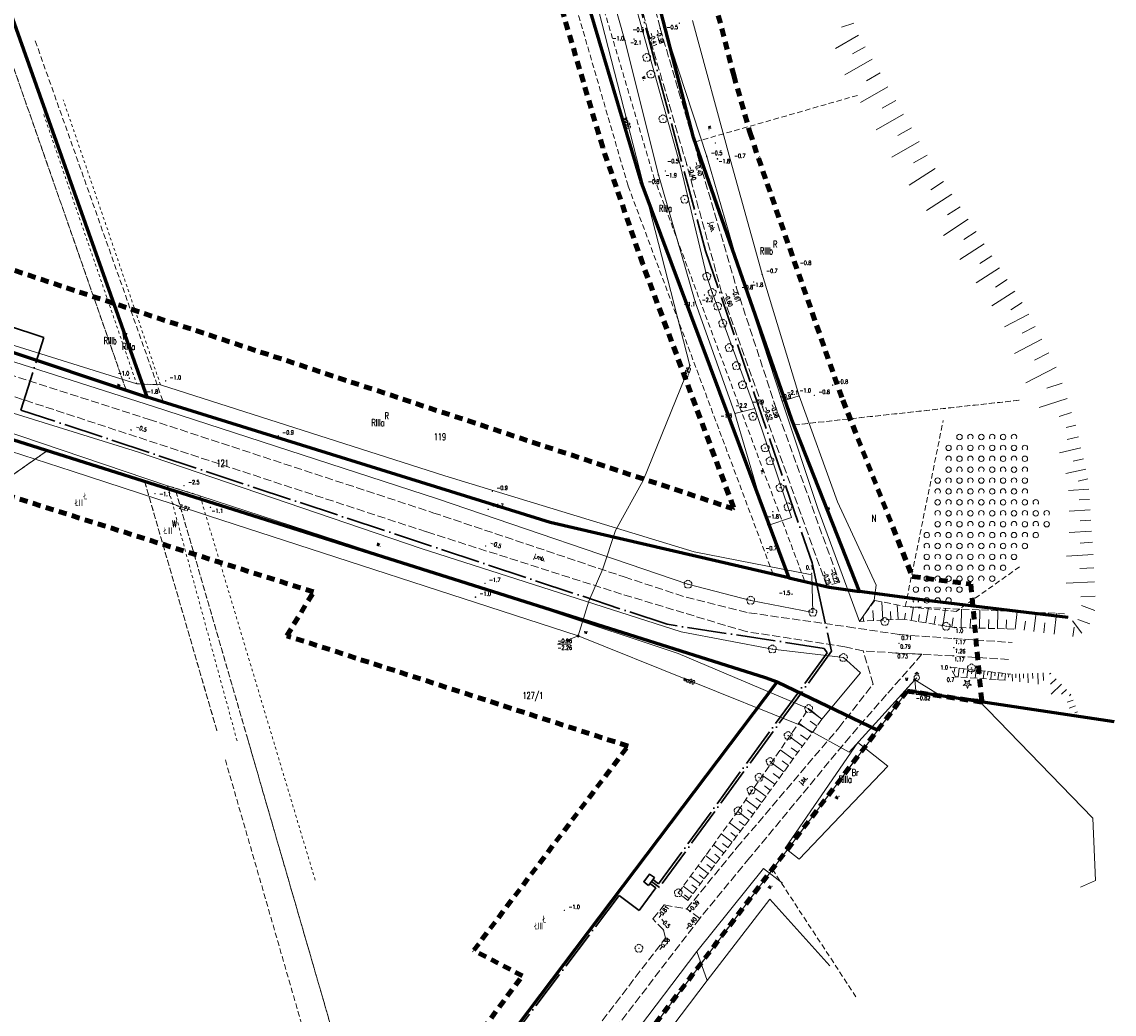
# Model space of a CAD drawing. Header units: metres. Extents: x 7389918 to 7395901, y 5992959 to 5996029.
# Tile 20 of 66: x 7391845 to 7392045, y 5993881 to 5994063. Entities that reach past the tile are written whole.
import ezdxf
from ezdxf.enums import TextEntityAlignment as Align

# ---------------------------------------------------------------- set-up
doc = ezdxf.new("R2010")
doc.units = ezdxf.units.M
doc.header["$MEASUREMENT"] = 0
for name, pattern in [('1', [0]), ('2', [1.5, 1, -0.5]), ('2_1', [0]), ('2_OTKJ', [2, 1.5, -0.5]), ('2_OTKR', [0]), ('2_OTRK', [1.75, 1.25, -0.5]), ('2_OTRKG', [1.75, 1.25, -0.5]), ('2_OTWM', [1, 0.5, -0.5]), ('2_OTZK', [1.5, 1, -0.5]), ('4', [2.5, 1.5, -1]), ('4_SUWP', [0]), ('ACAD_ISO04W100', [30, 24, -3, 0, -3])]:
    doc.linetypes.add(name, pattern=pattern)
doc.layers.get('0').update_dxf_attribs({"color": 250, "linetype": 'CONTINUOUS', "lineweight": 100})
for name, color, linetype, lineweight in [('# Orlen Projekt - granice nieustalone do ustalenia', 6, 'CONTINUOUS', 100), ('# projektowana LNSN', 10, 'CONTINUOUS', 30), ('_proj. linia kablowa SN', 10, 'ACAD_ISO04W100', 30), ('Dzialki', 7, '1', 18), ('Numery_dzialek', 7, 'CONTINUOUS', 13), ('OTK_E_T_0', 7, 'CONTINUOUS', 0), ('OTK_E_T_4', 7, 'CONTINUOUS', 0), ('OTK_L_0', 7, '2_OTKJ', 18), ('OTK_L_5', 7, 'CONTINUOUS', 18), ('OTR_L_1', 7, '2_OTRK', 18), ('OTR_T_0', 7, 'CONTINUOUS', 18), ('OTR_T_1', 7, 'CONTINUOUS', 18), ('OTW_L_3', 7, 'CONTINUOUS', 18), ('OTZ_L_1', 7, '2_OTZK', 18), ('SUW_E_T_2', 5, 'CONTINUOUS', 0), ('SUW_T_2', 5, 'CONTINUOUS', 18), ('SUW_T_5', 5, 'CONTINUOUS', 18), ('SUWP_E_T_0', 5, 'CONTINUOUS', 0), ('SUWP_L_0', 5, '4_SUWP', 18), ('SUWR_T_0', 5, 'CONTINUOUS', 18)]:
    doc.layers.add(name, color=color, linetype=linetype, lineweight=lineweight)
for name, color, linetype, lineweight, true_color in [('Kontury', 7, '2', 18, 0x008000), ('Numery_konturow', 7, 'CONTINUOUS', 13, 0x008000), ('Numery_uzytkow', 7, 'CONTINUOUS', 13, 0x008000), ('OTZ_T_0', 7, 'CONTINUOUS', 18, 0x008000), ('OTZ_T_1', 7, 'CONTINUOUS', 18, 0x008000), ('Uzytki', 7, '2', 18, 0x008000), ('ZAKRES_L_0', 7, '4', 100, 0x008080)]:
    doc.layers.add(name, color=color, linetype=linetype, lineweight=lineweight, true_color=true_color)
doc.styles.get("Standard").update_dxf_attribs({"font": 'Simplex.SHX', "width": 0.75})

# ---------------------------------------------------------------- blocks, each defined once
blk = doc.blocks.new('2_OTRS')
at = {"linetype": 'Continuous'}
blk.add_circle((0, 0), 0.045, dxfattribs=at)
blk = doc.blocks.new('2_OTRN')
at = {"linetype": 'Continuous'}
blk.add_circle((0, 0), 0.045, dxfattribs=at)
blk = doc.blocks.new('2_OTZK')
at = {"linetype": 'Continuous'}
for centre in [(-1, 1), (1, -1)]:
    blk.add_circle(centre, 0.5, dxfattribs=at)
for centre, start, end in [((1, 1), 318.5904, 221.4096), ((-1, -1), 318.7031, 221.2969)]:
    blk.add_arc(centre, 0.5, start, end, dxfattribs=at)
blk = doc.blocks.new('2_OTZL')
at = {"linetype": 'Continuous'}
blk.add_circle((0, 0), 0.045, dxfattribs=at)
for centre, start, end in [((-0.36, 0.12), 102.1445, 221.86), ((0, 0.38), 30.1401, 149.8599), ((0.36, 0.12), 318.14, 77.8555), ((-0.22, -0.3), 174.1482, 293.8542), ((0.22, -0.3), 246.1458, 5.8518)]:
    blk.add_arc(centre, 0.375, start, end, dxfattribs=at)
blk = doc.blocks.new('2_OTZG')
at = {"linetype": 'Continuous'}
for p, q in [((-0.78225, -0.26495), (-0.3012, 0.09375)), ((-0.3012, 0.09375), (-0.4937, 0.6621)), ((-0.4937, 0.6621), (-0.0039, 0.31545)), ((-0.0039, 0.31545), (0.4771, 0.67415)), ((0.4771, 0.67415), (0.2988, 0.1012)), ((0.2988, 0.1012), (0.7886, -0.24545)), ((-0.18225, -0.2575), (-0.78225, -0.26495)), ((0.01025, -0.82585), (-0.18225, -0.2575)), ((0.1886, -0.2529), (0.01025, -0.82585)), ((0.7886, -0.24545), (0.1886, -0.2529))]:
    blk.add_line(p, q, dxfattribs=at)
blk.add_circle((0, 0), 0.045, dxfattribs=at)
blk = doc.blocks.new('4_SUWW')
at = {"linetype": 'Continuous'}
for radius in [0.2, 0.175, 0.15, 0.125, 0.1, 0.075, 0.05, 0.025, 0.00715]:
    blk.add_circle((0, 0), radius, dxfattribs=at)
blk = doc.blocks.new('4_SUWH')
at = {"linetype": 'Continuous'}
for p, q in [((0, 1), (-0.35355, 0.64645)), ((0, 1), (0.35355, 0.64645)), ((0, 0.5), (0, 1))]:
    blk.add_line(p, q, dxfattribs=at)
blk.add_circle((0, 0), 0.5, dxfattribs=at)
blk = doc.blocks.new('4_SUPS')
at = {"linetype": 'Continuous'}
blk.add_circle((0, 0), 0.0625, dxfattribs=at)

msp = doc.modelspace()

# ---------------------------------------------------------------- linework, layer by layer
at = {"layer": '# Orlen Projekt - granice nieustalone do ustalenia', "linetype": '1', "lineweight": 60}
for p, q in [((7391967.87, 5994041.68), (7391935.13, 5994168.59)), ((7391867.65, 5993994.02), (7391810.41, 5994155.6)), ((7391943.95, 5994081.65), (7391958.25, 5994033.6)), ((7391721.46, 5994042.68), (7391867.65, 5993994.02)), ((7391985.93, 5993989.83), (7391967.87, 5994041.68)), ((7391958.25, 5994033.6), (7391985.4, 5993960.84)), ((7391777.51, 5994006.88), (7391981.02, 5993942.58)), ((7391941.58, 5993970.99), (7391867.65, 5993994.02)), ((7391998.34, 5993958.37), (7391985.93, 5993989.83)), ((7391985.4, 5993960.84), (7391941.58, 5993970.99)), ((7391985.4, 5993960.84), (7391992.78, 5993959.12)), ((7391992.78, 5993959.12), (7391998.34, 5993958.37)), ((7392011.66, 5993956.56), (7391998.34, 5993958.37)), ((7392036.64, 5993953.6), (7392011.66, 5993956.56)), ((7391983.24, 5993941.76), (7391907.01, 5993840.85)), ((7391981.02, 5993942.58), (7391983.24, 5993941.76)), ((7391983.24, 5993941.76), (7392001.73, 5993932.93)), ((7392045.06, 5993934.42), (7392007.16, 5993940.1))]:
    msp.add_line(p, q, dxfattribs=at)
at = {"layer": '# projektowana LNSN', "linetype": 'ACAD_ISO04W100', "ltscale": 0.3}
for points in [[(7391904.17, 5994265.68), (7391940.33, 5994132.12), (7391940.33, 5994132.12), (7391940.33, 5994132.12), (7391940.33, 5994132.12), (7391940.33, 5994132.12), (7391940.33, 5994132.12), (7391940.33, 5994132.12), (7391940.33, 5994132.12), (7391940.33, 5994132.12), (7391940.33, 5994132.12), (7391970.08, 5994020.88), (7391989.64, 5993963.62), (7391989.64, 5993963.62), (7391989.64, 5993963.62), (7391990.52, 5993959.63), (7391993.23, 5993947.37), (7391993.23, 5993947.37), (7391961.64, 5993904.06), (7391960.19, 5993905.14)], [(7391904.17, 5994265.68), (7391940.33, 5994132.12), (7391940.33, 5994132.12), (7391940.33, 5994132.12), (7391940.33, 5994132.12), (7391940.33, 5994132.12), (7391940.33, 5994132.12), (7391940.33, 5994132.12), (7391940.33, 5994132.12), (7391940.33, 5994132.12), (7391940.33, 5994132.12), (7391970.08, 5994020.88), (7391989.64, 5993963.62), (7391989.64, 5993963.62), (7391989.64, 5993963.62), (7391990.52, 5993959.63), (7391993.23, 5993947.37), (7391993.23, 5993947.37), (7391961.64, 5993904.06), (7391960.19, 5993905.14)], [(7391960.46, 5993905.49), (7391961.5, 5993904.71), (7391992.42, 5993947.11), (7391991.88, 5993947.92), (7391991.88, 5993947.92), (7391991.88, 5993947.92), (7391991.88, 5993947.92), (7391963.04, 5993952.33), (7391963.04, 5993952.33), (7391963.04, 5993952.33), (7391963.04, 5993952.33), (7391963.04, 5993952.33), (7391844.51, 5993991.65), (7391848.7, 5994004.94), (7391381.54, 5994159.53)], [(7391960.46, 5993905.49), (7391961.5, 5993904.71), (7391992.42, 5993947.11), (7391991.88, 5993947.92), (7391991.88, 5993947.92), (7391991.88, 5993947.92), (7391991.88, 5993947.92), (7391963.04, 5993952.33), (7391963.04, 5993952.33), (7391963.04, 5993952.33), (7391963.04, 5993952.33), (7391963.04, 5993952.33), (7391844.51, 5993991.65), (7391848.7, 5994004.94), (7391381.54, 5994159.53)], [(7391959.91, 5993904.77), (7391960.97, 5993903.97), (7391960.97, 5993903.97), (7391957.94, 5993899.82), (7391957.94, 5993899.82), (7391954.28, 5993902.59), (7391918.82, 5993855.72), (7391886.77, 5993812.51), (7391833.39, 5993739.83), (7391828.2, 5993732.9), (7391778.17, 5993668.6), (7391773.12, 5993677.2), (7391771.31, 5993680.28), (7391764.88, 5993690.76), (7391763.3, 5993693.38), (7391762.34, 5993694.56), (7391762.34, 5993694.56), (7391762.34, 5993694.56)], [(7391959.91, 5993904.77), (7391960.97, 5993903.97), (7391960.97, 5993903.97), (7391957.94, 5993899.82), (7391957.94, 5993899.82), (7391954.28, 5993902.59), (7391918.82, 5993855.72), (7391886.77, 5993812.51), (7391833.39, 5993739.83), (7391828.2, 5993732.9), (7391778.17, 5993668.6), (7391773.12, 5993677.2), (7391771.31, 5993680.28), (7391764.88, 5993690.76), (7391763.3, 5993693.38), (7391762.34, 5993694.56), (7391762.34, 5993694.56), (7391762.34, 5993694.56)]]:
    msp.add_lwpolyline(points, dxfattribs=at)
at = {"layer": '_proj. linia kablowa SN', "linetype": 'Continuous'}
msp.add_lwpolyline([(7391959.64, 5993904.42), (7391958.76, 5993905.08), (7391959.85, 5993906.51), (7391960.73, 5993905.85), (7391959.64, 5993904.42)], dxfattribs=at)
msp.add_lwpolyline([(7391959.64, 5993904.42), (7391958.76, 5993905.08), (7391959.85, 5993906.51), (7391960.73, 5993905.85), (7391959.64, 5993904.42)], dxfattribs=at)
at = {"layer": 'Dzialki'}
for p, q in [((7391935.13, 5994168.59), (7391967.87, 5994041.68)), ((7391810.41, 5994155.6), (7391867.65, 5993994.02)), ((7391958.25, 5994033.6), (7391943.95, 5994081.65)), ((7391863.85, 5993995.21), (7391721.46, 5994042.68)), ((7391967.87, 5994041.68), (7391985.93, 5993989.83)), ((7391985.4, 5993960.84), (7391958.25, 5994033.6)), ((7391777.51, 5994006.88), (7391981.02, 5993942.58)), ((7391867.65, 5993994.02), (7391863.85, 5993995.21)), ((7391941.58, 5993970.99), (7391867.65, 5993994.02)), ((7391985.93, 5993989.83), (7391998.34, 5993958.37)), ((7391985.4, 5993960.84), (7391941.58, 5993970.99)), ((7391992.78, 5993959.12), (7391985.4, 5993960.84)), ((7391998.34, 5993958.37), (7391992.78, 5993959.12)), ((7392011.66, 5993956.56), (7391998.34, 5993958.37)), ((7392036.64, 5993953.6), (7392011.66, 5993956.56)), ((7391983.24, 5993941.76), (7391907.01, 5993840.85)), ((7391981.02, 5993942.58), (7391983.24, 5993941.76)), ((7391983.24, 5993941.76), (7392001.73, 5993932.93)), ((7392001.73, 5993932.93), (7392007.16, 5993940.1)), ((7392007.16, 5993940.1), (7392045.06, 5993934.42)), ((7392001.73, 5993932.93), (7391838.99, 5993717.99))]:
    msp.add_line(p, q, dxfattribs=at)
at = {"layer": 'Kontury'}
for p, q in [((7391863.85, 5993995.21), (7391815.47, 5994133.82)), ((7391967.87, 5994041.68), (7391945.35, 5994128.98)), ((7391955.88, 5994032.81), (7391937.42, 5994096.41)), ((7391943.95, 5994081.65), (7391958.25, 5994033.6)), ((7391946.35, 5994082.33), (7391960.62, 5994034.4)), ((7391847.15, 5994059.37), (7391870.63, 5993993.09)), ((7391844.84, 5994058.41), (7391867.65, 5993994.02)), ((7391968.17, 5994040.83), (7391998.31, 5994049.48)), ((7391863.85, 5993995.21), (7391721.46, 5994042.68)), ((7391968.17, 5994040.83), (7391967.87, 5994041.68)), ((7391985.93, 5993989.83), (7391968.17, 5994040.83)), ((7391958.25, 5994033.6), (7391985.4, 5993960.84)), ((7391960.62, 5994034.4), (7391988.32, 5993960.16)), ((7391982.48, 5993961.52), (7391955.88, 5994032.81)), ((7391867.65, 5993994.02), (7391863.85, 5993995.21)), ((7391870.63, 5993993.09), (7391867.65, 5993994.02)), ((7391941.58, 5993970.99), (7391870.63, 5993993.09)), ((7392027.62, 5993993.44), (7391986.3, 5993988.9)), ((7391986.3, 5993988.9), (7391985.93, 5993989.83)), ((7391844.52, 5993985.71), (7391849.33, 5993984.19)), ((7391849.33, 5993984.19), (7391760.84, 5993922.07)), ((7391849.33, 5993984.19), (7391867.21, 5993978.54)), ((7391880.46, 5993932.81), (7391867.21, 5993978.54)), ((7391867.21, 5993978.54), (7391872.94, 5993976.73)), ((7391872.94, 5993976.73), (7391886.12, 5993931.24)), ((7391872.94, 5993976.73), (7391981.02, 5993942.58)), ((7391982.48, 5993961.52), (7391941.58, 5993970.99)), ((7391985.4, 5993960.84), (7391982.48, 5993961.52)), ((7391988.32, 5993960.16), (7391985.4, 5993960.84)), ((7391983.24, 5993941.76), (7391910.84, 5993845.92)), ((7391981.02, 5993942.58), (7391983.24, 5993941.76)), ((7392007.16, 5993940.1), (7392001.73, 5993932.93)), ((7392045.06, 5993934.42), (7392007.16, 5993940.1)), ((7392001.73, 5993932.93), (7391982.37, 5993907.36)), ((7391886.12, 5993931.24), (7391910.84, 5993845.92)), ((7391882.02, 5993927.44), (7391907.01, 5993840.85)), ((7391982.37, 5993907.36), (7391997.7, 5993883.97))]:
    msp.add_line(p, q, dxfattribs=at)
at = {"layer": 'OTK_L_0', "linetype": '2_OTKJ'}
for p, q in [((7391948.39, 5994113.56), (7391961.78, 5994061.7)), ((7391959.53, 5994061.15), (7391946.35, 5994112.23)), ((7391966.64, 5994036.7), (7391959.53, 5994061.15)), ((7391961.78, 5994061.7), (7391968.93, 5994037.4)), ((7391968.93, 5994037.4), (7391975.75, 5994014.22)), ((7391973.05, 5994013.22), (7391966.64, 5994036.7)), ((7391980.56, 5993992.23), (7391973.05, 5994013.22)), ((7391975.75, 5994014.22), (7391982.75, 5993992.85)), ((7391825, 5994003.76), (7391868.03, 5993989.92)), ((7391918.94, 5993969.29), (7391823.92, 5994000.44)), ((7391992.34, 5993959.32), (7391980.56, 5993992.23)), ((7391982.75, 5993992.85), (7391994.67, 5993960.07)), ((7391868.03, 5993989.92), (7391920.09, 5993972.81)), ((7391920.09, 5993972.81), (7391955.16, 5993961.03)), ((7391954.71, 5993957.87), (7391918.94, 5993969.29)), ((7391955.16, 5993961.03), (7391966.55, 5993957.29)), ((7391994.67, 5993960.07), (7391992.34, 5993959.32)), ((7391966.14, 5993954.42), (7391954.71, 5993957.87)), ((7391966.55, 5993957.29), (7391978.06, 5993954.44)), ((7391977.57, 5993950.98), (7391966.14, 5993954.42)), ((7391978.06, 5993954.44), (7391996.2, 5993951.87)), ((7391995.68, 5993948.2), (7391977.57, 5993950.98)), ((7391996.2, 5993951.87), (7392005.78, 5993950.43)), ((7392005.78, 5993950.43), (7392015.67, 5993949.72)), ((7392015.67, 5993949.72), (7392026.33, 5993948.99)), ((7391999.04, 5993947.46), (7391995.68, 5993948.2)), ((7392005.07, 5993947.06), (7391999.04, 5993947.46)), ((7392000.84, 5993941.34), (7391999.04, 5993947.46)), ((7392015.49, 5993946.53), (7392005.07, 5993947.06)), ((7392005.07, 5993947.06), (7392009.81, 5993946.82)), ((7392009.81, 5993946.82), (7392003.28, 5993939.42)), ((7392025.7, 5993945.87), (7392015.49, 5993946.53)), ((7391994.57, 5993933.36), (7392000.84, 5993941.34)), ((7392003.28, 5993939.42), (7391996.61, 5993931.75)), ((7391975.86, 5993911.36), (7391994.57, 5993933.36)), ((7391996.61, 5993931.75), (7391978.22, 5993909.51)), ((7391966.66, 5993900.1), (7391975.86, 5993911.36)), ((7391978.22, 5993909.51), (7391969.03, 5993898.36)), ((7391960.45, 5993898.28), (7391962.52, 5993900.84)), ((7391962.52, 5993900.84), (7391966.66, 5993900.1)), ((7391969.03, 5993898.36), (7391966.66, 5993900.1)), ((7391969.03, 5993898.36), (7391917.92, 5993831.59)), ((7391962.38, 5993896.25), (7391960.45, 5993898.28)), ((7391962.76, 5993894.77), (7391962.38, 5993896.25)), ((7391887.95, 5993796.98), (7391962.76, 5993894.77))]:
    msp.add_line(p, q, dxfattribs=at)
at = {"layer": 'OTK_L_5', "linetype": '2_OTKR'}
for p, q in [((7391949.02, 5994113.69), (7391962.58, 5994061.83)), ((7391955.31, 5994059.46), (7391940.53, 5994111.34)), ((7391949.73, 5994092.39), (7391958.68, 5994060.87)), ((7391962.58, 5994061.83), (7391970.33, 5994038.18)), ((7391974.6, 5994037.66), (7391967.68, 5994063.12)), ((7391961.47, 5994034.8), (7391955.31, 5994059.46)), ((7391958.68, 5994060.87), (7391965.53, 5994036.39)), ((7391970.33, 5994038.18), (7391977.05, 5994014.95)), ((7391980.48, 5994016.56), (7391974.6, 5994037.66)), ((7391965.53, 5994036.39), (7391970.33, 5994016.15)), ((7391968.22, 5994011.49), (7391961.47, 5994034.8)), ((7391970.33, 5994016.15), (7391971.32, 5994013.2)), ((7391987.27, 5993994.25), (7391980.48, 5994016.56)), ((7391971.32, 5994013.2), (7391979.14, 5993991.91)), ((7391977.05, 5994014.95), (7391984.16, 5993993.3)), ((7391975.49, 5993991), (7391968.22, 5994011.49)), ((7391865.75, 5993996.45), (7391826.62, 5994008.71)), ((7391825.75, 5994006.05), (7391868.81, 5993992.29)), ((7391866.08, 5993983.93), (7391822.89, 5993997.3)), ((7391870.11, 5993996.29), (7391865.75, 5993996.45)), ((7391922.3, 5993979.56), (7391870.11, 5993996.29)), ((7391821.96, 5993994.45), (7391871.43, 5993977.76)), ((7391987.27, 5993994.25), (7391984.16, 5993993.3)), ((7391984.16, 5993993.3), (7391990.7, 5993973.58)), ((7391994.3, 5993974.79), (7391987.27, 5993994.25)), ((7391868.81, 5993992.29), (7391920.93, 5993975.37)), ((7391975.49, 5993991), (7391979.14, 5993991.91)), ((7391981.51, 5993970.48), (7391975.49, 5993991)), ((7391979.14, 5993991.91), (7391985.87, 5993971.95)), ((7391917.95, 5993966.25), (7391866.08, 5993983.93)), ((7391968, 5993965.64), (7391922.3, 5993979.56)), ((7391871.43, 5993977.76), (7391877.35, 5993975.93)), ((7391877.35, 5993975.93), (7391916.89, 5993963.02)), ((7391920.93, 5993975.37), (7391966.88, 5993959.67)), ((7391990.7, 5993973.58), (7391998.34, 5993952.87)), ((7392001.4, 5993959.51), (7391994.3, 5993974.79)), ((7391985.87, 5993971.95), (7391981.51, 5993970.48)), ((7391965.64, 5993950.96), (7391917.95, 5993966.25)), ((7391989.63, 5993961.4), (7391968, 5993965.64)), ((7391916.89, 5993963.02), (7391965.08, 5993947)), ((7391989.78, 5993954.5), (7391989.63, 5993961.4)), ((7391966.88, 5993959.67), (7391978.38, 5993956.72)), ((7392001.01, 5993956.74), (7392001.4, 5993959.51)), ((7391978.38, 5993956.72), (7391989.78, 5993954.5)), ((7391998.34, 5993952.87), (7392001.01, 5993956.74)), ((7391982.36, 5993947.77), (7391965.64, 5993950.96)), ((7391965.08, 5993947), (7391989.02, 5993936.83)), ((7391995.39, 5993946.22), (7391982.36, 5993947.77)), ((7391998.53, 5993943.41), (7391995.39, 5993946.22)), ((7391991.46, 5993934.91), (7391998.53, 5993943.41)), ((7391989.02, 5993936.83), (7391991.46, 5993934.91)), ((7391984.7, 5993911.28), (7391998.02, 5993930.64)), ((7391998.02, 5993930.64), (7392003.53, 5993926.31)), ((7392003.53, 5993926.31), (7391987.3, 5993909.24)), ((7391987.3, 5993909.24), (7391984.7, 5993911.28)), ((7391968.48, 5993892.27), (7391980.74, 5993907.53)), ((7391980.74, 5993907.53), (7391984.2, 5993904.81)), ((7391981.91, 5993901.9), (7391970.4, 5993886.95)), ((7391992.91, 5993889.65), (7391981.91, 5993901.9)), ((7391921.2, 5993830.02), (7391968.48, 5993892.27)), ((7391970.4, 5993886.95), (7391968.48, 5993892.27)), ((7391970.4, 5993886.95), (7391925.28, 5993827.72))]:
    msp.add_line(p, q, dxfattribs=at)
at = {"layer": 'OTR_L_1', "linetype": '2_1'}
for p, q in [((7391997.28, 5994062.62), (7391995.03, 5994061.91)), ((7391998.15, 5994060.43), (7391993.92, 5994058.01)), ((7391999.36, 5994058.32), (7391997.05, 5994057)), ((7392000.68, 5994056.01), (7391995.65, 5994053.14)), ((7392002.11, 5994053.5), (7391999.6, 5994052.06)), ((7392003.55, 5994050.98), (7391998.53, 5994048.1)), ((7392004.99, 5994048.47), (7392002.48, 5994047.03)), ((7392006.43, 5994045.96), (7392001.41, 5994043.08)), ((7392007.87, 5994043.44), (7392005.36, 5994042.01)), ((7392009.3, 5994040.94), (7392004.29, 5994038.07)), ((7392010.74, 5994038.43), (7392008.23, 5994037)), ((7392012.23, 5994035.96), (7392007.48, 5994032.88)), ((7392013.77, 5994033.59), (7392011.42, 5994032.07)), ((7392015.29, 5994031.24), (7392010.66, 5994028.24)), ((7392016.79, 5994028.93), (7392014.5, 5994027.44)), ((7392018.28, 5994026.64), (7392013.75, 5994023.7)), ((7392019.74, 5994024.38), (7392017.51, 5994022.93)), ((7392021.19, 5994022.14), (7392016.78, 5994019.28)), ((7392022.63, 5994019.94), (7392020.44, 5994018.52)), ((7392024.04, 5994017.75), (7392019.73, 5994014.96)), ((7392025.44, 5994015.6), (7392023.31, 5994014.22)), ((7392026.82, 5994013.47), (7392022.61, 5994010.74)), ((7392028.19, 5994011.36), (7392026.11, 5994010.02)), ((7392029.4, 5994009.21), (7392024.95, 5994006.9)), ((7392030.55, 5994006.98), (7392028.2, 5994005.76)), ((7392031.77, 5994004.63), (7392026.79, 5994002.05)), ((7392033.06, 5994002.13), (7392030.42, 5994000.77)), ((7392034.42, 5993999.5), (7392028.85, 5993996.62)), ((7392035.54, 5993996.58), (7392032.71, 5993995.67)), ((7392036.45, 5993993.75), (7392031.33, 5993992.11)), ((7392037.26, 5993991.19), (7392034.95, 5993990.45)), ((7392038, 5993988.88), (7392036.23, 5993988.47)), ((7392038.49, 5993986.71), (7392036.46, 5993986.25)), ((7392038.96, 5993984.68), (7392035.03, 5993983.78)), ((7392039.41, 5993982.72), (7392037.52, 5993982.28)), ((7392039.84, 5993980.82), (7392036.19, 5993979.98)), ((7392040.26, 5993979), (7392038.45, 5993978.58)), ((7392040.44, 5993977.14), (7392036.68, 5993976.91)), ((7392040.56, 5993975.26), (7392038.65, 5993975.14)), ((7392040.68, 5993973.35), (7392036.8, 5993973.11)), ((7392040.81, 5993971.41), (7392038.83, 5993971.29)), ((7392040.93, 5993969.44), (7392036.81, 5993969.18)), ((7392041.06, 5993967.38), (7392038.81, 5993967.24)), ((7392041.2, 5993965.13), (7392036.3, 5993964.82)), ((7392041.32, 5993962.68), (7392038.74, 5993962.56)), ((7392041.45, 5993960.1), (7392036.23, 5993959.85)), ((7392041.57, 5993957.49), (7392038.93, 5993957.37)), ((7392002.6, 5993953.1), (7392002.43, 5993956.46)), ((7392005.41, 5993953.25), (7392005.27, 5993955.88)), ((7392007.83, 5993953.03), (7392008.23, 5993955.51)), ((7392010.54, 5993952.59), (7392011, 5993955.39)), ((7392013.61, 5993952.1), (7392014.12, 5993955.25)), ((7392016.98, 5993951.72), (7392017.07, 5993955.12)), ((7392020.33, 5993951.63), (7392020.42, 5993954.97)), ((7392041.49, 5993954.89), (7392039.07, 5993955.78)), ((7391999.08, 5993952.91), (7391999.03, 5993953.82)), ((7392000.92, 5993953.01), (7392000.82, 5993954.85)), ((7392004.09, 5993953.18), (7392004.01, 5993954.66)), ((7392006.59, 5993953.23), (7392006.78, 5993954.4)), ((7392009.15, 5993952.82), (7392009.36, 5993954.14)), ((7392012.03, 5993952.35), (7392012.27, 5993953.84)), ((7392015.28, 5993951.83), (7392015.55, 5993953.5)), ((7392018.66, 5993951.67), (7392018.71, 5993953.36)), ((7392021.99, 5993951.58), (7392022.04, 5993953.24)), ((7392023.63, 5993951.54), (7392023.72, 5993954.82)), ((7392025.26, 5993951.5), (7392025.3, 5993953.12)), ((7392026.88, 5993951.43), (7392027.29, 5993954.66)), ((7392030.32, 5993951.01), (7392030.75, 5993954.51)), ((7392034.04, 5993950.55), (7392034.51, 5993954.34)), ((7392039.11, 5993950.7), (7392037.43, 5993952.99)), ((7392040.57, 5993952.4), (7392038.38, 5993953.21)), ((7392028.57, 5993951.23), (7392028.78, 5993952.91)), ((7392032.14, 5993950.78), (7392032.37, 5993952.61)), ((7392037.51, 5993950.12), (7392037.73, 5993951.83)), ((7392015.84, 5993944.37), (7392015.74, 5993943.55)), ((7392016.65, 5993944.27), (7392016.47, 5993942.66)), ((7392017.46, 5993944.18), (7392017.37, 5993943.39)), ((7392018.24, 5993944.09), (7392018.06, 5993942.55)), ((7392019.01, 5993944), (7392018.92, 5993943.25)), ((7392019.76, 5993943.91), (7392019.59, 5993942.45)), ((7392020.49, 5993943.83), (7392020.4, 5993943.11)), ((7392021.2, 5993943.75), (7392021.04, 5993942.35)), ((7392021.9, 5993943.67), (7392021.82, 5993942.98)), ((7392022.58, 5993943.59), (7392022.43, 5993942.26)), ((7392023.25, 5993943.51), (7392023.17, 5993942.86)), ((7392023.9, 5993943.43), (7392023.75, 5993942.17)), ((7392024.53, 5993943.36), (7392024.46, 5993942.74)), ((7392025.15, 5993943.29), (7392025.01, 5993942.08)), ((7392025.76, 5993943.22), (7392025.69, 5993942.62)), ((7392026.36, 5993943.19), (7392026.41, 5993941.92)), ((7392027, 5993943.22), (7392027.02, 5993942.53)), ((7392027.68, 5993943.24), (7392027.74, 5993941.76)), ((7392028.43, 5993943.27), (7392028.46, 5993942.47)), ((7392029.23, 5993943.31), (7392029.3, 5993941.57)), ((7392030.1, 5993943.34), (7392030.13, 5993942.4)), ((7392031.03, 5993943.38), (7392031.11, 5993941.36)), ((7392032.04, 5993943.42), (7392032.1, 5993941.99)), ((7392033.43, 5993943.37), (7392033.2, 5993943.16)), ((7392034.41, 5993942.34), (7392033.4, 5993941.37)), ((7392035.39, 5993941.32), (7392033.5, 5993939.51)), ((7392036.29, 5993940.38), (7392035.41, 5993939.54)), ((7392037.13, 5993939.5), (7392036.84, 5993939.22)), ((7392037.56, 5993938.43), (7392036.47, 5993938.04)), ((7392037.95, 5993937.34), (7392036.79, 5993936.92)), ((7391991.46, 5993934.91), (7391988.95, 5993936.73)), ((7392038.34, 5993936.25), (7392037.87, 5993936.08)), ((7391989.65, 5993932.42), (7391987.2, 5993934.2)), ((7391990.55, 5993933.66), (7391989.31, 5993934.56)), ((7391987.89, 5993929.98), (7391985.49, 5993931.72)), ((7391988.77, 5993931.19), (7391987.55, 5993932.07)), ((7391986.16, 5993927.6), (7391983.81, 5993929.3)), ((7391987.02, 5993928.78), (7391985.83, 5993929.64)), ((7391984.47, 5993925.26), (7391982.18, 5993926.93)), ((7391985.31, 5993926.42), (7391984.15, 5993927.26)), ((7391983.64, 5993924.12), (7391982.5, 5993924.94)), ((7391982.82, 5993922.98), (7391980.57, 5993924.61)), ((7391981.2, 5993920.75), (7391979, 5993922.34)), ((7391982, 5993921.86), (7391980.89, 5993922.66)), ((7391979.62, 5993918.56), (7391977.47, 5993920.12)), ((7391980.4, 5993919.65), (7391979.32, 5993920.44)), ((7391978.07, 5993916.43), (7391976, 5993918)), ((7391978.84, 5993917.49), (7391977.78, 5993918.26)), ((7391976.5, 5993914.37), (7391974.48, 5993915.91)), ((7391977.28, 5993915.4), (7391976.26, 5993916.17)), ((7391974.97, 5993912.36), (7391972.99, 5993913.87)), ((7391975.73, 5993913.36), (7391974.73, 5993914.12)), ((7391973.48, 5993910.39), (7391971.54, 5993911.87)), ((7391974.22, 5993911.37), (7391973.24, 5993912.12)), ((7391972.01, 5993908.46), (7391970.11, 5993909.91)), ((7391972.74, 5993909.42), (7391971.78, 5993910.15)), ((7391970.57, 5993906.58), (7391968.72, 5993907.99)), ((7391971.29, 5993907.52), (7391970.35, 5993908.23)), ((7391969.17, 5993904.73), (7391967.35, 5993906.11)), ((7391969.87, 5993905.65), (7391968.95, 5993906.35)), ((7391967.8, 5993902.93), (7391966.02, 5993904.28)), ((7391968.48, 5993903.83), (7391967.58, 5993904.51)), ((7391967.12, 5993902.04), (7391966.24, 5993902.71))]:
    msp.add_line(p, q, dxfattribs=at)
at = {"layer": 'OTR_L_1', "linetype": '2_OTRK'}
for p, q in [((7391998.34, 5993952.87), (7392001.14, 5993956.72)), ((7392001.14, 5993956.72), (7392006.75, 5993955.58)), ((7392006.75, 5993955.58), (7392036.37, 5993954.26)), ((7392015.94, 5993942.7), (7392015.02, 5993944.46)), ((7392025.14, 5993942.07), (7392015.94, 5993942.7)), ((7391976.06, 5993918.08), (7391989.02, 5993936.83)), ((7391989.02, 5993936.83), (7391991.46, 5993934.91)), ((7391965.11, 5993903.03), (7391976.06, 5993918.08)), ((7391966.84, 5993901.67), (7391965.11, 5993903.03))]:
    msp.add_line(p, q, dxfattribs=at)
at = {"layer": 'OTR_L_1', "linetype": '2_OTRKG'}
for p, q in [((7392006.24, 5993953.29), (7391998.34, 5993952.87)), ((7392015.75, 5993951.75), (7392006.24, 5993953.29)), ((7392026.68, 5993951.46), (7392015.75, 5993951.75)), ((7392015.02, 5993944.46), (7392026.1, 5993943.18)), ((7391991.46, 5993934.91), (7391978.1, 5993916.47)), ((7391978.1, 5993916.47), (7391966.84, 5993901.67))]:
    msp.add_line(p, q, dxfattribs=at)
at = {"layer": 'OTR_L_1', "linetype": '2_1'}
msp.add_point((7392015.02, 5993944.46), dxfattribs=at)
at = {"layer": 'OTW_L_3', "linetype": '2_OTWM'}
for p, q in [((7391870.11, 5993996.29), (7391852.28, 5994048.57)), ((7391848.7, 5994045.87), (7391865.75, 5993996.45)), ((7391865.75, 5993996.45), (7391870.11, 5993996.29)), ((7391877.35, 5993975.93), (7391871.43, 5993977.76)), ((7391871.43, 5993977.76), (7391884.23, 5993930.67)), ((7391898.49, 5993905.39), (7391877.35, 5993975.93))]:
    msp.add_line(p, q, dxfattribs=at)
at = {"layer": 'OTZ_L_1', "linetype": '2_OTZK'}
for p, q in [((7392006.75, 5993955.58), (7392013.69, 5993989.7)), ((7392027.72, 5993962.87), (7392016.09, 5993954.69)), ((7392016.09, 5993954.69), (7392006.75, 5993955.58))]:
    msp.add_line(p, q, dxfattribs=at)
at = {"layer": 'SUWP_L_0', "linetype": '4_SUWP'}
for p, q in [((7391967.24, 5993999.82), (7391944.32, 5994088.9)), ((7391728.06, 5994021.22), (7391853.9, 5993980.4)), ((7391958.63, 5993978.69), (7391967.24, 5993999.82)), ((7391853.9, 5993980.4), (7391872.43, 5993974.37)), ((7391953.6, 5993969.56), (7391958.63, 5993978.69)), ((7391872.43, 5993974.37), (7391878.95, 5993972.22)), ((7391878.95, 5993972.22), (7391946.73, 5993950.19)), ((7391951.26, 5993962.48), (7391953.6, 5993969.56)), ((7391948.68, 5993956.59), (7391951.26, 5993962.48)), ((7391946.73, 5993950.19), (7391948.68, 5993956.59)), ((7391946.73, 5993950.19), (7391987.45, 5993933.82)), ((7391996.42, 5993928.87), (7392008.47, 5993942.12)), ((7392008.47, 5993942.12), (7392008.85, 5993942.53)), ((7392008.47, 5993942.12), (7392013.17, 5993939.28)), ((7392013.17, 5993939.28), (7392019.98, 5993938.6)), ((7392019.98, 5993938.6), (7392041.12, 5993916.76)), ((7391987.45, 5993933.82), (7391996.42, 5993928.87)), ((7392041.12, 5993916.76), (7392041.65, 5993905.31)), ((7392041.65, 5993905.31), (7392038.87, 5993904.07))]:
    msp.add_line(p, q, dxfattribs=at)
at = {"layer": 'SUWR_T_0', "linetype": 'Continuous', "lineweight": 0}
for p, q in [((7391946.73, 5993950.19), (7391942.96, 5993948.66)), ((7391942.96, 5993948.66), (7391945.3, 5993948.66)), ((7392008.47, 5993942.12), (7392008.71, 5993939.42)), ((7392008.71, 5993939.42), (7392011.07, 5993939.42))]:
    msp.add_line(p, q, dxfattribs=at)
at = {"layer": 'Uzytki'}
for p, q in [((7391815.47, 5994133.82), (7391863.85, 5993995.21)), ((7391967.87, 5994041.68), (7391945.35, 5994128.98)), ((7391955.88, 5994032.81), (7391937.42, 5994096.41)), ((7391946.35, 5994082.33), (7391960.62, 5994034.4)), ((7391847.15, 5994059.37), (7391870.63, 5993993.09)), ((7391968.17, 5994040.83), (7391998.31, 5994049.48)), ((7391863.85, 5993995.21), (7391721.46, 5994042.68)), ((7391968.17, 5994040.83), (7391967.87, 5994041.68)), ((7391985.93, 5993989.83), (7391968.17, 5994040.83)), ((7391960.62, 5994034.4), (7391988.32, 5993960.16)), ((7391982.48, 5993961.52), (7391955.88, 5994032.81)), ((7391867.65, 5993994.02), (7391863.85, 5993995.21)), ((7391870.63, 5993993.09), (7391867.65, 5993994.02)), ((7391941.58, 5993970.99), (7391870.63, 5993993.09)), ((7391986.3, 5993988.9), (7392027.62, 5993993.44)), ((7391986.3, 5993988.9), (7391985.93, 5993989.83)), ((7391998.34, 5993958.37), (7391986.3, 5993988.9)), ((7391844.52, 5993985.71), (7391849.33, 5993984.19)), ((7391760.84, 5993922.07), (7391849.33, 5993984.19)), ((7391849.33, 5993984.19), (7391867.21, 5993978.54)), ((7391867.21, 5993978.54), (7391880.46, 5993932.81)), ((7391867.21, 5993978.54), (7391872.94, 5993976.73)), ((7391886.12, 5993931.24), (7391872.94, 5993976.73)), ((7391872.94, 5993976.73), (7391981.02, 5993942.58)), ((7391982.48, 5993961.52), (7391941.58, 5993970.99)), ((7391985.4, 5993960.84), (7391982.48, 5993961.52)), ((7391988.32, 5993960.16), (7391985.4, 5993960.84)), ((7391992.78, 5993959.12), (7391988.32, 5993960.16)), ((7391998.34, 5993958.37), (7391992.78, 5993959.12)), ((7392011.66, 5993956.56), (7391998.34, 5993958.37)), ((7392036.64, 5993953.6), (7392011.66, 5993956.56)), ((7391983.24, 5993941.76), (7391910.84, 5993845.92)), ((7391981.02, 5993942.58), (7391983.24, 5993941.76)), ((7391983.24, 5993941.76), (7392001.73, 5993932.93)), ((7392007.16, 5993940.1), (7392001.73, 5993932.93)), ((7392045.06, 5993934.42), (7392007.16, 5993940.1)), ((7392001.73, 5993932.93), (7391982.37, 5993907.36)), ((7391910.84, 5993845.92), (7391886.12, 5993931.24)), ((7391882.02, 5993927.44), (7391907.01, 5993840.85)), ((7391979.81, 5993903.98), (7391982.37, 5993907.36)), ((7391982.37, 5993907.36), (7391997.7, 5993883.97)), ((7391923.92, 5993830.17), (7391979.81, 5993903.98))]:
    msp.add_line(p, q, dxfattribs=at)
at = {"layer": 'ZAKRES_L_0', "linetype": '4'}
for p, q in [((7391387.78, 5994168.26), (7391975.07, 5993973.58)), ((7391956.19, 5994127), (7391975.28, 5994053.07)), ((7391951.23, 5994039.83), (7391940.55, 5994076)), ((7391975.28, 5994053.07), (7391978.23, 5994042.65)), ((7391978.23, 5994042.65), (7391979.79, 5994037.85)), ((7391958.57, 5994018.43), (7391951.23, 5994039.83)), ((7391979.79, 5994037.85), (7391995.27, 5993993.43)), ((7391975.24, 5993973.77), (7391958.57, 5994018.43)), ((7391898.18, 5993958.27), (7391724.44, 5994013.17)), ((7391995.27, 5993993.43), (7392008.02, 5993961.09)), ((7391975.07, 5993973.58), (7391975.24, 5993973.77)), ((7392008.02, 5993961.09), (7392018.77, 5993959.7)), ((7392018.77, 5993959.7), (7392020.78, 5993938.06)), ((7391893.29, 5993950.24), (7391898.18, 5993958.27)), ((7391955.89, 5993929.98), (7391893.29, 5993950.24)), ((7392007.09, 5993940.07), (7391838.93, 5993717.97)), ((7392020.78, 5993938.06), (7392007.09, 5993940.07)), ((7391927.58, 5993892.51), (7391955.89, 5993929.98)), ((7391936.51, 5993887.83), (7391927.58, 5993892.51)), ((7391830.89, 5993745.6), (7391936.51, 5993887.83))]:
    msp.add_line(p, q, dxfattribs=at)

# ---------------------------------------------------------------- block references
at = {"layer": 'OTR_T_0'}
for p in [(7391959.53, 5994061.15), (7391961.78, 5994061.7), (7391968.93, 5994037.4), (7391966.64, 5994036.7), (7391973.05, 5994013.22), (7391975.75, 5994014.22), (7391980.56, 5993992.23), (7391982.75, 5993992.85), (7391992.34, 5993959.32), (7391994.67, 5993960.07), (7392005.78, 5993950.43), (7392015.67, 5993949.72), (7392005.07, 5993947.06), (7392005.59, 5993948.84), (7392015.65, 5993948.05), (7392015.49, 5993946.53), (7391962.52, 5993900.84), (7391966.66, 5993900.1), (7391960.45, 5993898.28), (7391969.03, 5993898.36), (7391962.76, 5993894.77)]:
    msp.add_blockref('2_OTRS', p, dxfattribs=at)
at = {"layer": 'OTR_T_1'}
for p in [(7391962.58, 5994061.83), (7391965.28, 5994062.63), (7391955.31, 5994059.46), (7391956.97, 5994059.71), (7391958.68, 5994060.87), (7391971.91, 5994040.64), (7391970.33, 5994038.18), (7391972.29, 5994037.74), (7391974.6, 5994037.66), (7391962.74, 5994035.51), (7391965.53, 5994036.39), (7391961.47, 5994034.8), (7391986.67, 5994018.03), (7391978.93, 5994015.14), (7391980.48, 5994016.56), (7391977.05, 5994014.95), (7391968.22, 5994011.49), (7391969.9, 5994012.74), (7391864.39, 5993997.48), (7391871.05, 5993997), (7391993.42, 5993996.22), (7391868.03, 5993993.84), (7391984.16, 5993993.3), (7391985.68, 5993993.78), (7391987.27, 5993994.25), (7391990.07, 5993994.35), (7391975.49, 5993991), (7391976.77, 5993991.47), (7391979.14, 5993991.91), (7391864.73, 5993988.01), (7391891.72, 5993986.91), (7391874.43, 5993977.77), (7391869.11, 5993976.31), (7391931, 5993976.74), (7391879.28, 5993973.79), (7391930.23, 5993973.44), (7391982.44, 5993972.99), (7391929.77, 5993966.71), (7391981.49, 5993965.46), (7391989.57, 5993961.69), (7391929.64, 5993959.85), (7391927.9, 5993957.32), (7391985.96, 5993957.85), (7392015.75, 5993951.75), (7392015.02, 5993944.46), (7392015.94, 5993942.7), (7391944.21, 5993899.85), (7391962.38, 5993896.25)]:
    msp.add_blockref('2_OTRN', p, dxfattribs=at)
at = {"layer": 'OTZ_L_1'}
for p in [(7392017.69, 5993985.7), (7392021.69, 5993985.7), (7392025.69, 5993985.7), (7392015.69, 5993983.7), (7392019.69, 5993983.7), (7392023.69, 5993983.7), (7392027.69, 5993983.7), (7392017.69, 5993981.7), (7392021.69, 5993981.7), (7392025.69, 5993981.7), (7392015.69, 5993979.7), (7392019.69, 5993979.7), (7392023.69, 5993979.7), (7392027.69, 5993979.7), (7392013.69, 5993977.7), (7392017.69, 5993977.7), (7392021.69, 5993977.7), (7392025.69, 5993977.7), (7392015.69, 5993975.7), (7392019.69, 5993975.7), (7392023.69, 5993975.7), (7392027.69, 5993975.7), (7392013.69, 5993973.7), (7392017.69, 5993973.7), (7392021.69, 5993973.7), (7392025.69, 5993973.7), (7392029.69, 5993973.7), (7392015.69, 5993971.7), (7392019.69, 5993971.7), (7392023.69, 5993971.7), (7392027.69, 5993971.7), (7392031.69, 5993971.7), (7392013.69, 5993969.7), (7392017.69, 5993969.7), (7392021.69, 5993969.7), (7392025.69, 5993969.7), (7392029.69, 5993969.7), (7392011.69, 5993967.7), (7392015.69, 5993967.7), (7392019.69, 5993967.7), (7392023.69, 5993967.7), (7392027.69, 5993967.7), (7392013.69, 5993965.7), (7392017.69, 5993965.7), (7392021.69, 5993965.7), (7392025.69, 5993965.7), (7392011.69, 5993963.7), (7392015.69, 5993963.7), (7392019.69, 5993963.7), (7392023.69, 5993963.7), (7392013.69, 5993961.7), (7392017.69, 5993961.7), (7392021.69, 5993961.7), (7392011.69, 5993959.7), (7392015.69, 5993959.7), (7392009.69, 5993957.7), (7392013.69, 5993957.7)]:
    msp.add_blockref('2_OTZK', p, dxfattribs=at)
at = {"layer": 'OTZ_T_0'}
for p in [(7391959.3, 5994056.33), (7391960.07, 5994053.25), (7391962.29, 5994045.06), (7391966.27, 5994030.3), (7391970.33, 5994016.15), (7391971.32, 5994013.2), (7391972.32, 5994010.69), (7391973.25, 5994007.54), (7391974.45, 5994003.07), (7391975.75, 5993999.76), (7391976.89, 5993996.26), (7391978.79, 5993990.46), (7391981.05, 5993984.68), (7391981.93, 5993982.31), (7391983.78, 5993977.4), (7391985.23, 5993973.85), (7391966.88, 5993959.67), (7391978.38, 5993956.72), (7391989.78, 5993954.5), (7392003, 5993952.82), (7392014.23, 5993951.95), (7391982.36, 5993947.77), (7391995.39, 5993946.22), (7392018.89, 5993944.3), (7391989.02, 5993936.83), (7391985.27, 5993931.91), (7391981.96, 5993927.15), (7391979.92, 5993924.24), (7391978.46, 5993921.89), (7391976.06, 5993918.08), (7391965.11, 5993903.03), (7391957.88, 5993892.87)]:
    msp.add_blockref('2_OTZL', p, dxfattribs=at)
at = {"layer": 'OTZ_T_1'}
msp.add_blockref('2_OTZG', (7392018.13, 5993941.39), dxfattribs=at)
at = {"layer": 'SUW_T_2'}
msp.add_blockref('4_SUWH', (7392008.85, 5993942.53), dxfattribs=at)
at = {"layer": 'SUW_T_5'}
for p in [(7391946.73, 5993950.19), (7392008.47, 5993942.12)]:
    msp.add_blockref('4_SUWW', p, dxfattribs=at)
at = {"layer": 'SUWR_T_0'}
for p in [(7391967.24, 5993999.82), (7391872.43, 5993974.37), (7391946.73, 5993950.19), (7392008.47, 5993942.12)]:
    msp.add_blockref('4_SUPS', p, dxfattribs=at)

# ---------------------------------------------------------------- texts
at = {"layer": 'Numery_dzialek', "width": 0.7}
for s, p in [('119', (7391920.26, 5993987.37)), ('127/1', (7391936.52, 5993939.88))]:
    msp.add_text(s, height=1.25, dxfattribs=at).set_placement(p, align=Align.TOP_LEFT)
msp.add_text('121', height=1.25, dxfattribs=at).set_placement((7391881.52, 5993981.86), align=Align.MIDDLE)
at = {"layer": 'Numery_konturow', "width": 0.7}
msp.add_text('RIIIa', height=1.25, dxfattribs=at).set_placement((7391962.75, 5994028.64), align=Align.MIDDLE)
for s, p in [('RIIIb', (7391982.48, 5994021.45)), ('RIIIb', (7391862.09, 5994005.01)), ('RIIIa', (7391865.47, 5994003.92)), ('RIIIa', (7391911.22, 5993989.94)), ('ŁIII', (7391856.01, 5993975.26)), ('ŁIII', (7391872.25, 5993970.13)), ('RIIIa', (7391996.94, 5993924.51)), ('ŁIII', (7391940.24, 5993897.61))]:
    msp.add_text(s, height=1.25, dxfattribs=at).set_placement(p, align=Align.TOP_RIGHT)
at = {"layer": 'Numery_uzytkow', "width": 0.7}
for s, p in [('R', (7391982.48, 5994021.45)), ('W', (7391863.13, 5994004.51)), ('R', (7391911.22, 5993989.94)), ('Ł', (7391856.01, 5993975.26)), ('W', (7391872.25, 5993970.13)), ('N', (7392000.6, 5993971.15)), ('Br', (7391996.94, 5993924.51)), ('Ł', (7391940.24, 5993897.61))]:
    msp.add_text(s, height=1.25, dxfattribs=at).set_placement(p)
at = {"layer": 'OTK_E_T_0', "lineweight": 9, "width": 0.7}
for s, rotation, p in [('j.pb.', 284.3814, (7391971.2, 5994025.23)), ('j.mb.', 342, (7391939.66, 5993964.45)), ('j.bt.', 49.1, (7391988.13, 5993923.64))]:
    msp.add_text(s, height=0.75, rotation=rotation, dxfattribs=at).set_placement(p, align=Align.MIDDLE)
at = {"layer": 'OTK_E_T_4', "lineweight": 9, "width": 0.7}
for rotation, p in [(286.6134, (7391958.92, 5994052.5)), (285.243, (7391970.98, 5994043.44)), (340.2011, (7391862.58, 5993996.21)), (285.9268, (7391980.68, 5993980.33)), (290.9341, (7391992.78, 5993973.47)), (341.1017, (7391910.24, 5993967.03)), (55.4955, (7391994.12, 5993920.69)), (51.7094, (7391981.86, 5993904.24))]:
    msp.add_text('w.', height=0.75, rotation=rotation, dxfattribs=at).set_placement(p, align=Align.MIDDLE)
at = {"layer": 'OTR_T_0', "lineweight": 9, "width": 0.7}
for s, rotation, p in [('-0.38', 286.346, (7391960.95, 5994061.35)), ('-0.41', 286.346, (7391959.79, 5994060.79)), ('-0.40', 287.4201, (7391968.04, 5994037.07)), ('-0.40', 287.4201, (7391966.89, 5994036.26)), ('-0.60', 290.7368, (7391973.47, 5994013)), ('-0.61', 290.7368, (7391974.84, 5994013.8)), ('-0.52', 290.2365, (7391980.8, 5993992.16)), ('-0.58', 290.2365, (7391981.98, 5993992.6)), ('-0.22', 289.1551, (7391992.92, 5993962.4)), ('-0.39', 50.0158, (7391967.33, 5993899.26)), ('-0.81', 50.0158, (7391961.74, 5993898.27)), ('-0.40', 50.0158, (7391966.85, 5993896.18)), ('-0.38', 50.0158, (7391961.92, 5993892.39))]:
    msp.add_text(s, height=0.75, rotation=rotation, dxfattribs=at).set_placement(p)
msp.add_text('-0.25', height=0.75, rotation=289.1551, dxfattribs=at).set_placement((7391992.41, 5993959.52), align=Align.RIGHT)
for s, p in [('0.71', (7392006.01, 5993950.21)), ('0.79', (7392005.82, 5993948.62)), ('0.73', (7392005.3, 5993946.84))]:
    msp.add_text(s, height=0.75, dxfattribs=at).set_placement(p, align=Align.TOP_LEFT)
for s, p in [('1.17', (7392015.89, 5993949.5)), ('1.26', (7392015.88, 5993947.83)), ('1.17', (7392015.72, 5993946.31))]:
    msp.add_text(s, height=0.75, rotation=357.3582, dxfattribs=at).set_placement(p, align=Align.TOP_LEFT)
at = {"layer": 'OTR_T_1', "lineweight": 9, "width": 0.7}
for s, p in [('-0.5', (7391956.73, 5994061.06)), ('-0.5', (7391962.96, 5994061.53)), ('-1.0', (7391953.07, 5994059.48)), ('-2.1', (7391956.27, 5994058.69)), ('-0.5', (7391971.08, 5994038.43)), ('-0.5', (7391963.1, 5994036.95)), ('-1.8', (7391972.49, 5994036.92)), ('-0.7', (7391975.35, 5994037.91)), ('-1.9', (7391962.74, 5994034.33)), ('-0.8', (7391959.53, 5994033.17)), ('-0.8', (7391987.42, 5994018.28)), ('-0.7', (7391981.23, 5994016.81)), ('-0.8', (7391976.73, 5994013.8)), ('-1.8', (7391978.58, 5994014.26)), ('-1.1', (7391966.13, 5994010.71)), ('-2.2', (7391969.42, 5994011.51)), ('-1.0', (7391862.28, 5993998.01)), ('-1.0', (7391871.8, 5993997.25)), ('-0.8', (7391994.17, 5993996.47)), ('-1.8', (7391867.59, 5993994.65)), ('-2.1', (7391985, 5993994.47)), ('-1.0', (7391987.34, 5993994.87)), ('-0.8', (7391990.82, 5993994.6)), ('-0.9', (7391978.74, 5993992.75)), ('-0.9', (7391983.71, 5993993.76)), ('-2.2', (7391975.61, 5993992.09)), ('-1.3', (7391972.88, 5993990.2)), ('-0.9', (7391892.47, 5993987.16)), ('-2.5', (7391875.18, 5993978.02)), ('-0.9', (7391931.75, 5993976.99)), ('-1.1', (7391869.91, 5993975.87)), ('-1.1', (7391879.5, 5993972.79)), ('-1.7', (7391930.98, 5993973.69)), ('-1.8', (7391981.46, 5993971.74)), ('-0.7', (7391981.09, 5993965.92)), ('0.1', (7391988.51, 5993962.4)), ('-1.7', (7391930.39, 5993960.1)), ('-1.0', (7391928.65, 5993957.57)), ('-1.5', (7391983.54, 5993957.73)), ('-1.0', (7391944.96, 5993900.1))]:
    msp.add_text(s, height=0.75, dxfattribs=at).set_placement(p)
for rotation, p in [(341.6815, (7391865.48, 5993988.26)), (340.2214, (7391930.52, 5993966.96))]:
    msp.add_text('-0.5', height=0.75, rotation=rotation, dxfattribs=at).set_placement(p)
for s, p in [('1.0', (7392015.98, 5993951.53)), ('1.0', (7392013.19, 5993944.8)), ('0.7', (7392014.37, 5993942.54))]:
    msp.add_text(s, height=0.75, dxfattribs=at).set_placement(p, align=Align.TOP_LEFT)
msp.add_text('-0.5', height=0.75, rotation=311.4681, dxfattribs=at).set_placement((7391963.13, 5993896.5), align=Align.RIGHT)
at = {"layer": 'SUW_E_T_2', "lineweight": 9, "width": 0.7}
for p in [(7391948.44, 5993950.58), (7392007.31, 5993941.98)]:
    msp.add_text('w', height=0.75, dxfattribs=at).set_placement(p, align=Align.RIGHT)
at = {"layer": 'SUWP_E_T_0', "lineweight": 9, "width": 0.7}
for rotation, p in [(284.4324, (7391955.78, 5994044.36)), (338.1034, (7391967.09, 5993942))]:
    msp.add_text('wo90', height=0.75, rotation=rotation, dxfattribs=at).set_placement(p, align=Align.MIDDLE)
at = {"layer": 'SUWR_T_0', "lineweight": 9, "width": 0.7}
msp.add_text('-2.25', height=0.75, rotation=67.8226, dxfattribs=at).set_placement((7391967.11, 5993999.49), align=Align.MIDDLE_RIGHT)
msp.add_text('-2.27', height=0.75, rotation=341.7454, dxfattribs=at).set_placement((7391872.91, 5993974.21), align=Align.MIDDLE_LEFT)
for s, p in [('-0.96', (7391942.96, 5993949.66)), ('-2.26', (7391942.96, 5993948.41)), ('-0.82', (7392008.71, 5993939.17))]:
    msp.add_text(s, height=0.75, dxfattribs=at).set_placement(p, align=Align.TOP_LEFT)

doc.saveas('drawing.dxf')
